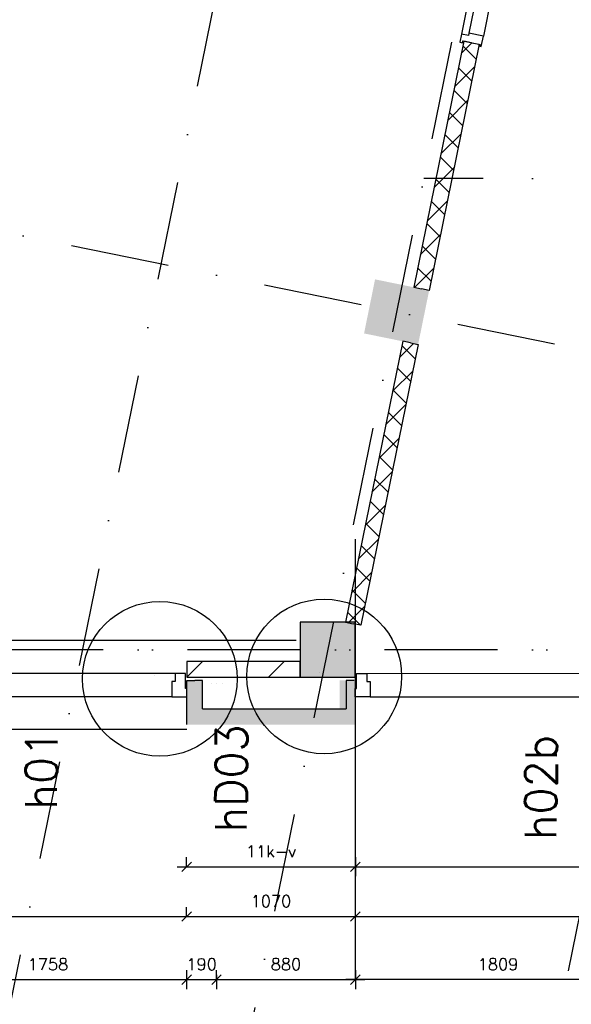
# Model space of a CAD drawing. Extents: x -171140 to 151546, y -8083 to 162438.
# Tile 6 of 96: x 12002 to 15499, y -2772 to 3474. Entities that reach past the tile are written whole.
import ezdxf
from ezdxf.enums import TextEntityAlignment as Align

# ---------------------------------------------------------------- set-up
doc = ezdxf.new("R2010")
doc.units = 0
doc.header["$LTSCALE"] = 50
doc.header["$MEASUREMENT"] = 0
doc.header["$PDMODE"] = 3
doc.header["$PDSIZE"] = 0.001
for name, pattern in [('DASHDOT', [25, 12.5, -6.25, 0, -6.25]), ('HIDDEN2', [0.1875, 0.125, -0.0625]), ('STRAM_0WT$0$DASHDOT', [25, 12.5, -6.25, 0, -6.25])]:
    doc.linetypes.add(name, pattern=pattern)
doc.layers.get('0').update_dxf_attribs({"linetype": 'CONTINUOUS'})
doc.layers.get('DEFPOINTS').update_dxf_attribs({"linetype": 'CONTINUOUS'})
for name, color, linetype in [('_DETAILNUMMERS', 4, 'CONTINUOUS'), ('_DETAILNUMMERSTEKST', 4, 'CONTINUOUS'), ('A--A21--_F123-', 9, 'CONTINUOUS'), ('A--A22--_F123-', 9, 'CONTINUOUS'), ('A--L$7A-_STRAMIEN', 1, 'DASHDOT'), ('A--L21--', 3, 'CONTINUOUS'), ('A--L21--_F-2--', 7, 'CONTINUOUS'), ('A--L21A2_ISOLATIE', 1, 'CONTINUOUS'), ('A--L22--', 7, 'CONTINUOUS'), ('A--L22--_F-2--', 7, 'CONTINUOUS'), ('A--L24AC1_TRAPPEN', 1, 'HIDDEN2'), ('A--L31--', 2, 'CONTINUOUS'), ('A--L31--_F123-', 7, 'CONTINUOUS'), ('A--L32--', 7, 'CONTINUOUS'), ('A--L32--_F123-', 1, 'CONTINUOUS'), ('A--L32--_F123-DRAAIR', 7, 'CONTINUOUS'), ('A--L3A1_VPORTS', 1, 'CONTINUOUS'), ('A--M$1A-_F123-', 1, 'CONTINUOUS'), ('KOLOM350X350', 1, 'CONTINUOUS'), ('ROOSTERS', 1, 'CONTINUOUS'), ('STRAM_0WT$0$A--L$7A-_STRAM', 1, 'STRAM_0WT$0$DASHDOT'), ('STRAM_0WT$0$A--T$7A8-_STRA', 8, 'STRAM_0WT$0$DASHDOT'), ('X--LR---_CP', 7, 'CONTINUOUS')]:
    doc.layers.add(name, color=color, linetype=linetype)
doc.styles.add('ALFA-0_25', font='ROMANS')
doc.dimstyles.new('STANDARD$0', dxfattribs={"dimscale": 50, "dimtxt": 2.5, "dimasz": 2, "dimexe": 2, "dimexo": 0, "dimgap": 2, "dimtad": 1, "dimdec": 0, "dimzin": 0, "dimtxsty": 'ALFA-0_25', "dimblk1": 'OBLIQUE', "dimblk2": 'OBLIQUE', "dimsah": 1, "dimcen": -3, "dimdle": 2, "dimclrd": 1, "dimclre": 1, "dimclrt": 2, "dimazin": 3, "dimtfac": 0.666667, "dimtofl": 0, "dimtmove": 0, "dimatfit": 3, "dimtvp": 0.833333, "dimtolj": 1, "dimtzin": 0})

# ---------------------------------------------------------------- blocks, each defined once
blk = doc.blocks.new('STRAM_0WT')
at = {"layer": 'STRAM_0WT$0$A--L$7A-_STRAM'}
for p, q in [((-38410.733, 89013.047), (-64231.371, -37744.184)), ((-50424.986, -32826.613), (-70157.049, -28807.162)), ((-46924.986, -29779.618), (-61052.659, -29779.618)), ((-46924.986, -32769.618), (-70522.993, -32769.618))]:
    blk.add_line(p, q, dxfattribs=at)
at = {"layer": 'STRAM_0WT$0$A--T$7A8-_STRA', "color": 8}
for p, q in [((-52143.28, 13957.807), (-62448.73, -36633.131)), ((-50281.514, 13578.563), (-60661.803, -37379.774))]:
    blk.add_line(p, q, dxfattribs=at)
blk = doc.blocks.new('DR_930TYPE4')
at = {"layer": 'A--L32--_F123-', "color": 1}
for p, q in [((67, 0), (1307, 0)), ((1057, -93.8), (1307, -93.8)), ((1038, -139), (1322, -139))]:
    blk.add_line(p, q, dxfattribs=at)
at = {"layer": 'A--L32--_F123-'}
for points in [[(0, -9), (0, 0), (67, 0), (67, -93.8), (52, -93.8), (52, -139), (0, -139), (0, -121), (12, -121), (12, -9), (0, -9)], [(969, 0), (1055, 0), (1057, 0), (1057, -93.8), (1057, -93.8), (1040, -93.8), (1040, -137), (1038, -139), (986, -139), (984, -137), (984, -93.8), (969, -93.8), (967, -93.8), (967, 0)], [(1374, -9), (1374, 0), (1307, 0), (1307, -93.8), (1322, -93.8), (1322, -139), (1374, -139), (1374, -121), (1362, -121), (1362, -9), (1374, -9)], [(54, -95.6), (54, -135.6), (980.1, -135.6), (977.1, -95.6), (54, -95.6)]]:
    blk.add_lwpolyline(points, close=True, dxfattribs=at)
blk.add_point((1374, 0), dxfattribs=at)
blk.add_point((1374, 0), dxfattribs=at)
at = {"layer": 'A--L32--_F123-DRAAIR', "color": 1}
blk.add_lwpolyline([(54, -135.6), (54, -1065.6, 0.414214), (973, -135.8)], format="xyb", dxfattribs=at)
at = {"layer": 'X--LR---_CP', "color": 1, "linetype": 'CONTINUOUS'}
blk.add_point((0, 0), dxfattribs=at)
at = {"layer": 'X--LR---_CP', "color": 1}
blk.add_point((982, 0), dxfattribs=at)
blk = doc.blocks.new('A$C054531D9')
at = {"layer": 'A--L32--', "linetype": 'CONTINUOUS', "xscale": -1, "rotation": 258.4862903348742}
blk.add_blockref('DR_930TYPE4', (136.2, 0), dxfattribs=at)
blk = doc.blocks.new('KOLOM350X350')
at = {"layer": 'KOLOM350X350', "linetype": 'CONTINUOUS'}
blk.add_hatch(color=53, dxfattribs=at).paths.add_polyline_path([(0, 0), (350, 0), (350, 350), (0, 350)])
blk.add_lwpolyline([(0, 0), (350, 0), (350, 350), (0, 350)], close=True, dxfattribs=at)
blk = doc.blocks.new('_OBLIQUE')
at = {"color": 0, "linetype": 'BYBLOCK'}
blk.add_line((-0.5, -0.5), (0.5, 0.5), dxfattribs=at)
blk = doc.blocks.new('*D602')
at = {"layer": 'A--M$1A-_F123-', "color": 1, "linetype": 'CONTINUOUS'}
for p, q in [((13060.3, -1899.9), (13060.3, -1839.9)), ((14130.3, -1839.9), (14130.3, -1959.9)), ((13000.3, -1899.9), (14190.3, -1899.9))]:
    blk.add_line(p, q, dxfattribs=at)
at = {"layer": 'DEFPOINTS', "color": 0, "linetype": 'CONTINUOUS'}
for p in [(14130.3, -1839.9, 1.6), (13060.3, -1899.9, 1.6), (14130.3, -1899.9)]:
    blk.add_point(p, dxfattribs=at)
at = {"layer": 'A--M$1A-_F123-', "color": 1, "linetype": 'CONTINUOUS', "xscale": 60, "yscale": 60, "zscale": 60, "rotation": 180}
blk.add_blockref('_OBLIQUE', (13060.3, -1899.9), dxfattribs=at)
at = {"layer": 'A--M$1A-_F123-', "color": 1, "linetype": 'CONTINUOUS', "xscale": 60, "yscale": 60, "zscale": 60}
blk.add_blockref('_OBLIQUE', (14130.3, -1899.9), dxfattribs=at)
at = {"layer": 'A--M$1A-_F123-', "color": 2, "linetype": 'CONTINUOUS', "insert": (13595.3, -1802.4), "char_height": 75, "attachment_point": 5, "style": 'ALFA-0_25'}
blk.add_mtext('\\A1;11k-v', dxfattribs=at)
blk = doc.blocks.new('*D603')
at = {"layer": 'A--M$1A-_F123-', "color": 1, "linetype": 'CONTINUOUS'}
for p, q in [((14130.3, -1899.9), (14130.3, -1839.9)), ((17282.3, -1899.9), (17282.3, -1839.9)), ((14070.3, -1899.9), (17342.3, -1899.9))]:
    blk.add_line(p, q, dxfattribs=at)
at = {"layer": 'DEFPOINTS', "color": 0, "linetype": 'CONTINUOUS'}
for p in [(14130.3, -1899.9), (17282.3, -1899.9), (17282.3, -1899.9)]:
    blk.add_point(p, dxfattribs=at)
at = {"layer": 'A--M$1A-_F123-', "color": 1, "linetype": 'CONTINUOUS', "xscale": 60, "yscale": 60, "zscale": 60, "rotation": 180}
blk.add_blockref('_OBLIQUE', (14130.3, -1899.9), dxfattribs=at)
at = {"layer": 'A--M$1A-_F123-', "color": 1, "linetype": 'CONTINUOUS', "xscale": 60, "yscale": 60, "zscale": 60}
blk.add_blockref('_OBLIQUE', (17282.3, -1899.9), dxfattribs=at)
at = {"layer": 'A--M$1A-_F123-', "color": 2, "linetype": 'CONTINUOUS', "insert": (15706.3, -1802.4), "char_height": 75, "attachment_point": 5, "style": 'ALFA-0_25'}
blk.add_mtext('\\A1;32k+v', dxfattribs=at)
blk = doc.blocks.new('*D605')
at = {"layer": 'A--M$1A-_F123-', "color": 1, "linetype": 'CONTINUOUS'}
for p, q in [((7339.3, -2215.8), (7339.3, -2155.8)), ((13060.3, -2215.8), (13060.3, -2155.8)), ((7279.3, -2215.8), (13120.3, -2215.8))]:
    blk.add_line(p, q, dxfattribs=at)
at = {"layer": 'DEFPOINTS', "color": 0, "linetype": 'CONTINUOUS'}
for p in [(7339.3, -2215.8), (13060.3, -2215.8), (13060.3, -2215.8)]:
    blk.add_point(p, dxfattribs=at)
at = {"layer": 'A--M$1A-_F123-', "color": 1, "linetype": 'CONTINUOUS', "xscale": 60, "yscale": 60, "zscale": 60, "rotation": 180}
blk.add_blockref('_OBLIQUE', (7339.3, -2215.8), dxfattribs=at)
at = {"layer": 'A--M$1A-_F123-', "color": 1, "linetype": 'CONTINUOUS', "xscale": 60, "yscale": 60, "zscale": 60}
blk.add_blockref('_OBLIQUE', (13060.3, -2215.8), dxfattribs=at)
at = {"layer": 'A--M$1A-_F123-', "color": 2, "linetype": 'CONTINUOUS', "insert": (10199.8, -2118.3), "char_height": 75, "attachment_point": 5, "style": 'ALFA-0_25'}
blk.add_mtext('\\A1;5721', dxfattribs=at)
blk = doc.blocks.new('*D606')
at = {"layer": 'A--M$1A-_F123-', "color": 1, "linetype": 'CONTINUOUS'}
for p, q in [((13060.3, -2215.8), (13060.3, -2155.8)), ((14130.3, -2215.8), (14130.3, -2155.8)), ((13000.3, -2215.8), (14190.3, -2215.8))]:
    blk.add_line(p, q, dxfattribs=at)
at = {"layer": 'DEFPOINTS', "color": 0, "linetype": 'CONTINUOUS'}
for p in [(13060.3, -2215.8), (14130.3, -2215.8), (14130.3, -2215.8)]:
    blk.add_point(p, dxfattribs=at)
at = {"layer": 'A--M$1A-_F123-', "color": 1, "linetype": 'CONTINUOUS', "xscale": 60, "yscale": 60, "zscale": 60, "rotation": 180}
blk.add_blockref('_OBLIQUE', (13060.3, -2215.8), dxfattribs=at)
at = {"layer": 'A--M$1A-_F123-', "color": 1, "linetype": 'CONTINUOUS', "xscale": 60, "yscale": 60, "zscale": 60}
blk.add_blockref('_OBLIQUE', (14130.3, -2215.8), dxfattribs=at)
at = {"layer": 'A--M$1A-_F123-', "color": 2, "linetype": 'CONTINUOUS', "insert": (13595.3, -2118.3), "char_height": 75, "attachment_point": 5, "style": 'ALFA-0_25'}
blk.add_mtext('\\A1;1070', dxfattribs=at)
blk = doc.blocks.new('*D607')
at = {"layer": 'A--M$1A-_F123-', "color": 1, "linetype": 'CONTINUOUS'}
for p, q in [((14130.3, -2215.8), (14130.3, -2155.8)), ((17282.3, -2215.8), (17282.3, -2155.8)), ((14070.3, -2215.8), (17342.3, -2215.8))]:
    blk.add_line(p, q, dxfattribs=at)
at = {"layer": 'DEFPOINTS', "color": 0, "linetype": 'CONTINUOUS'}
for p in [(14130.3, -2215.8), (17282.3, -2215.8), (17282.3, -2215.8)]:
    blk.add_point(p, dxfattribs=at)
at = {"layer": 'A--M$1A-_F123-', "color": 1, "linetype": 'CONTINUOUS', "xscale": 60, "yscale": 60, "zscale": 60, "rotation": 180}
blk.add_blockref('_OBLIQUE', (14130.3, -2215.8), dxfattribs=at)
at = {"layer": 'A--M$1A-_F123-', "color": 1, "linetype": 'CONTINUOUS', "xscale": 60, "yscale": 60, "zscale": 60}
blk.add_blockref('_OBLIQUE', (17282.3, -2215.8), dxfattribs=at)
at = {"layer": 'A--M$1A-_F123-', "color": 2, "linetype": 'CONTINUOUS', "insert": (15706.3, -2118.3), "char_height": 75, "attachment_point": 5, "style": 'ALFA-0_25'}
blk.add_mtext('\\A1;3152', dxfattribs=at)
blk = doc.blocks.new('*D609')
at = {"layer": 'A--M$1A-_F123-', "color": 1, "linetype": 'CONTINUOUS'}
for p, q in [((13000.3, -2615.8), (13310.3, -2615.8)), ((13060.3, -2585.8), (13060.3, -2675.8)), ((13250.3, -2585.8), (13250.3, -2675.8))]:
    blk.add_line(p, q, dxfattribs=at)
at = {"layer": 'DEFPOINTS', "color": 0, "linetype": 'CONTINUOUS'}
for p in [(13060.3, -2585.8), (13250.3, -2585.8), (13250.3, -2615.8)]:
    blk.add_point(p, dxfattribs=at)
at = {"layer": 'A--M$1A-_F123-', "color": 1, "linetype": 'CONTINUOUS', "xscale": 60, "yscale": 60, "zscale": 60, "rotation": 180}
blk.add_blockref('_OBLIQUE', (13060.3, -2615.8), dxfattribs=at)
at = {"layer": 'A--M$1A-_F123-', "color": 1, "linetype": 'CONTINUOUS', "xscale": 60, "yscale": 60, "zscale": 60}
blk.add_blockref('_OBLIQUE', (13250.3, -2615.8), dxfattribs=at)
at = {"layer": 'A--M$1A-_F123-', "color": 2, "linetype": 'CONTINUOUS', "insert": (13155.3, -2518.3), "char_height": 75, "attachment_point": 5, "style": 'ALFA-0_25'}
blk.add_mtext('\\A1;190', dxfattribs=at)
blk = doc.blocks.new('*D613')
at = {"layer": 'A--M$1A-_F123-', "color": 1, "linetype": 'CONTINUOUS'}
for p, q in [((13060.3, -2556.6), (13060.3, -2675.8)), ((11242, -2615.8), (13120.3, -2615.8)), ((11302, -2585.8), (11302, -2675.8))]:
    blk.add_line(p, q, dxfattribs=at)
at = {"layer": 'DEFPOINTS', "color": 0, "linetype": 'CONTINUOUS'}
for p in [(13060.3, -2556.6), (11302, -2585.8), (13060.3, -2615.8)]:
    blk.add_point(p, dxfattribs=at)
at = {"layer": 'A--M$1A-_F123-', "color": 1, "linetype": 'CONTINUOUS', "xscale": 60, "yscale": 60, "zscale": 60, "rotation": 180}
blk.add_blockref('_OBLIQUE', (11302, -2615.8), dxfattribs=at)
at = {"layer": 'A--M$1A-_F123-', "color": 1, "linetype": 'CONTINUOUS', "xscale": 60, "yscale": 60, "zscale": 60}
blk.add_blockref('_OBLIQUE', (13060.3, -2615.8), dxfattribs=at)
at = {"layer": 'A--M$1A-_F123-', "color": 2, "linetype": 'CONTINUOUS', "insert": (12181.1, -2518.3), "char_height": 75, "attachment_point": 5, "style": 'ALFA-0_25'}
blk.add_mtext('\\A1;1758', dxfattribs=at)
blk = doc.blocks.new('*D614')
at = {"layer": 'A--M$1A-_F123-', "color": 1, "linetype": 'CONTINUOUS'}
for p, q in [((13250.3, -2615.8), (13250.3, -2555.8)), ((14130.3, -2615.8), (14130.3, -2555.8)), ((13190.3, -2615.8), (14190.3, -2615.8))]:
    blk.add_line(p, q, dxfattribs=at)
at = {"layer": 'DEFPOINTS', "color": 0, "linetype": 'CONTINUOUS'}
for p in [(13250.3, -2615.8), (14130.3, -2615.8), (14130.3, -2615.8)]:
    blk.add_point(p, dxfattribs=at)
at = {"layer": 'A--M$1A-_F123-', "color": 1, "linetype": 'CONTINUOUS', "xscale": 60, "yscale": 60, "zscale": 60, "rotation": 180}
blk.add_blockref('_OBLIQUE', (13250.3, -2615.8), dxfattribs=at)
at = {"layer": 'A--M$1A-_F123-', "color": 1, "linetype": 'CONTINUOUS', "xscale": 60, "yscale": 60, "zscale": 60}
blk.add_blockref('_OBLIQUE', (14130.3, -2615.8), dxfattribs=at)
at = {"layer": 'A--M$1A-_F123-', "color": 2, "linetype": 'CONTINUOUS', "insert": (13690.3, -2518.3), "char_height": 75, "attachment_point": 5, "style": 'ALFA-0_25'}
blk.add_mtext('\\A1;880', dxfattribs=at)
blk = doc.blocks.new('*D615')
at = {"layer": 'A--M$1A-_F123-', "color": 1, "linetype": 'CONTINUOUS'}
for p, q in [((14130.3, -2555.8), (14130.3, -2675.8)), ((15999.1, -2615.8), (14070.3, -2615.8)), ((15939.1, -2585.8), (15939.1, -2675.8))]:
    blk.add_line(p, q, dxfattribs=at)
at = {"layer": 'DEFPOINTS', "color": 0, "linetype": 'CONTINUOUS'}
for p in [(14130.3, -2555.8), (14130.3, -2615.8), (15939.1, -2585.8)]:
    blk.add_point(p, dxfattribs=at)
at = {"layer": 'A--M$1A-_F123-', "color": 1, "linetype": 'CONTINUOUS', "xscale": 60, "yscale": 60, "zscale": 60, "rotation": 180}
blk.add_blockref('_OBLIQUE', (14130.3, -2615.8), dxfattribs=at)
at = {"layer": 'A--M$1A-_F123-', "color": 1, "linetype": 'CONTINUOUS', "xscale": 60, "yscale": 60, "zscale": 60}
blk.add_blockref('_OBLIQUE', (15939.1, -2615.8), dxfattribs=at)
at = {"layer": 'A--M$1A-_F123-', "color": 2, "linetype": 'CONTINUOUS', "insert": (15034.7, -2518.3), "char_height": 75, "attachment_point": 5, "style": 'ALFA-0_25'}
blk.add_mtext('\\A1;1809', dxfattribs=at)
blk = doc.blocks.new('*U884')
at = {"layer": 'A--A22--_F123-', "linetype": 'CONTINUOUS'}
h = blk.add_hatch(dxfattribs=at)
h.set_pattern_fill('ALFAKRS', color=256, scale=120, style=0)
h.set_pattern_definition([(45, (-14479.35, -1423.83), (-84.8528, 84.8528), []), (135, (-14479.35, -1423.83), (-84.8528, -84.8528), [])])
h.paths.add_polyline_path([(0, 0), (49, -10), (-313.9, -1791.6), (-362.9, -1781.6), (-411.9, -1771.6), (-49, 10)])
at = {"layer": 'A--L22--_F-2--', "color": 2, "linetype": 'CONTINUOUS'}
for points in [[(0, 0), (-49, 10), (-411.9, -1771.6), (-362.9, -1781.6)], [(0, 0), (49, -10), (-313.9, -1791.6), (-362.9, -1781.6)]]:
    blk.add_lwpolyline(points, dxfattribs=at)
blk = doc.blocks.new('*U867')
at = {"layer": 'A--A22--_F123-', "linetype": 'CONTINUOUS'}
h = blk.add_hatch(dxfattribs=at)
h.set_pattern_fill('ALFAKRS', color=256, scale=120, style=0)
h.set_pattern_definition([(45, (-14867.3, -3328.35), (-84.8528, 84.8528), []), (135, (-14867.3, -3328.35), (-84.8528, -84.8528), [])])
h.paths.add_polyline_path([(0, 0), (49, -10), (-269.1, -1571.5), (-318.1, -1561.6), (-367.1, -1551.6), (-49, 10)])
at = {"layer": 'A--L22--_F-2--', "color": 2, "linetype": 'CONTINUOUS'}
for points in [[(0, 0), (-49, 10), (-367.1, -1551.6), (-318.1, -1561.6)], [(0, 0), (49, -10), (-269.1, -1571.5), (-318.1, -1561.6)]]:
    blk.add_lwpolyline(points, dxfattribs=at)
blk = doc.blocks.new('DETAILNR')
at = {"layer": '_DETAILNUMMERS'}
blk.add_circle((32.9, -23.2), 490.7, dxfattribs=at)
at = {"layer": 'X--LR---_CP'}
blk.add_point((0, 0), dxfattribs=at)
at = {"layer": '_DETAILNUMMERSTEKST', "style": 'ALFA-0_25'}
blk.add_attdef('DETAILNR', text='', height=200, rotation=90, dxfattribs=at).set_placement((-618.4, 223.8), align=Align.RIGHT)

msp = doc.modelspace()

# ---------------------------------------------------------------- hatches: boundary and pattern name
at = {"layer": 'KOLOM350X350', "linetype": 'CONTINUOUS'}
msp.add_hatch(color=53, dxfattribs=at).paths.add_polyline_path([(14185.4, 1483.7), (14528.3, 1413.9), (14598.2, 1756.8), (14255.2, 1826.7)])

# ---------------------------------------------------------------- linework, layer by layer
at = {"layer": 'A--A21--_F123-', "color": 2, "linetype": 'CONTINUOUS'}
for points in [[(13111.5, -947.8, 20), (13061.5, -997.8, 20), (13111.5, -717.8, 20), (13061.5, -717.8, 20)], [(13111.5, -717.8, 20), (13161.5, -717.8, 20), (13111.5, -947.8, 20), (13161.5, -897.8, 20)], [(14080.3, -947.8, -9.5), (14030.3, -897.8, -9.5), (14080.3, -717.8, -9.5), (14030.3, -717.8, -9.5)], [(14080.3, -717.8, -9.5), (14130.3, -717.8, -9.5), (14080.3, -947.8, -9.5), (14130.3, -997.8, -9.5)], [(14122.8, -947.8), (14072.8, -897.8), (13111.5, -947.8), (13161.5, -897.8)], [(13111.5, -947.8, -9.5), (13061.5, -997.8, -9.5), (14130.3, -947.8, -9.5), (14130.3, -997.8, -9.5)]]:
    msp.add_solid(points, dxfattribs=at).dxf.unprotected_set("ltscale", 0)
at = {"layer": 'A--L$7A-_STRAMIEN'}
for p, q in [((25192, -579.8), (5459.9, 3439.7)), ((27532.8, -522.8), (5094, -522.8))]:
    msp.add_line(p, q, dxfattribs=at)
at = {"layer": 'A--L21--'}
msp.add_lwpolyline([(8629.4, 2590), (8007.5, -462.8), (13755.3, -462.8)], dxfattribs=at)
at = {"layer": 'A--L21--_F-2--', "color": 3, "linetype": 'CONTINUOUS', "elevation": 20}
for points in [[(13061.5, -997.8), (13061.5, -997.8), (13061.5, -717.8), (13111.5, -717.8)], [(13161.5, -897.8), (13161.5, -897.8), (13161.5, -717.8), (13111.5, -717.8)]]:
    msp.add_lwpolyline(points, dxfattribs=at).dxf.unprotected_set("ltscale", 0)
at = {"layer": 'A--L21--_F-2--', "color": 3, "linetype": 'CONTINUOUS'}
for points in [[(14122.8, -717.8), (14072.8, -717.8), (14072.8, -897.8), (14072.8, -897.8)], [(13161.5, -897.8), (13161.5, -897.8), (14072.8, -897.8), (14072.8, -897.8)]]:
    msp.add_lwpolyline(points, dxfattribs=at).dxf.unprotected_set("ltscale", 0)
at = {"layer": 'A--L21A2_ISOLATIE', "linetype": 'CONTINUOUS', "ltscale": 10}
msp.add_line((13061.5, -697.8), (13161.5, -597.8), dxfattribs=at)
at = {"layer": 'A--L21A2_ISOLATIE', "color": 2, "linetype": 'CONTINUOUS', "ltscale": 10}
msp.add_lwpolyline([(13061.5, -697.8), (13780.3, -697.8), (13780.3, -597.8), (13061.5, -597.8)], close=True, dxfattribs=at)
at = {"layer": 'A--L31--', "color": 2, "linetype": 'CONTINUOUS'}
for points in [[(13052.4, -672.8), (12987.4, -672.8), (12987.4, -723.8), (12966.4, -723.8), (12966.5, -822.8), (13061.5, -822.8), (13061.5, -822.8), (13061.4, -807.8), (13061.4, -768.8), (13052.4, -768.8)], [(14138.1, -672.7), (14203.1, -672.8), (14203.1, -723.8), (14224.1, -723.8), (14224.1, -822.8), (14151.1, -822.7), (14129.1, -822.7), (14129.1, -807.7), (14129.1, -768.7), (14138.1, -768.7)]]:
    msp.add_lwpolyline(points, close=True, dxfattribs=at)
at = {"layer": 'A--L31--_F123-', "color": 1, "linetype": 'CONTINUOUS'}
for p, q in [((13579.8, -697.8), (13679.8, -597.8)), ((12987.4, -672.8), (7724.9, -672.8)), ((14203.1, -672.8), (15969.7, -672.5)), ((12966.5, -822.8), (7541.3, -822.8)), ((13061.5, -936.8, 40), (13061.5, -816.8, 20)), ((14224.1, -822.8), (16055.5, -822.8)), ((7499.2, -1027.8, -16.4), (13061.5, -1027.8, 0.4))]:
    msp.add_line(p, q, dxfattribs=at)
at = {"layer": 'A--L3A1_VPORTS'}
msp.add_line((14130.3, -2555.8, -9.5), (14130.3, 177.9, -9.5), dxfattribs=at)
at = {"layer": 'X--LR---_CP', "color": 4, "linetype": 'CONTINUOUS'}
for p in [(13216.4, -737.8), (13251.5, -737.8), (13286.4, -737.8)]:
    msp.add_point(p, dxfattribs=at)

# ---------------------------------------------------------------- block references
at = {"layer": 'A--L21A2_ISOLATIE', "linetype": 'CONTINUOUS', "ltscale": 10}
ref = msp.add_blockref('DETAILNR', (12857.9, -684), dxfattribs=dict(at, rotation=359.4938626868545))
ref.add_attrib('DETAILNR', 'h01', dxfattribs={"layer": '_DETAILNUMMERSTEKST', "height": 200, "rotation": 89.49386, "style": 'ALFA-0_25'}).set_placement((12241.6, -1032.8), align=Align.RIGHT)
ref = msp.add_blockref('DETAILNR', (13900, -669), dxfattribs=dict(at, rotation=359.4938626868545))
ref.add_attrib('DETAILNR', 'hD03', dxfattribs={"layer": '_DETAILNUMMERSTEKST', "height": 200, "rotation": 89.49386, "style": 'ALFA-0_25'}).set_placement((13446.4, -997.8), align=Align.RIGHT)
ref = msp.add_blockref('DETAILNR', (16025.9, -714.2), dxfattribs=dict(at, rotation=359.4938626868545))
ref.add_attrib('DETAILNR', 'h02b', dxfattribs={"layer": '_DETAILNUMMERSTEKST', "height": 200, "rotation": 89.49386, "style": 'ALFA-0_25'}).set_placement((15409.6, -1063), align=Align.RIGHT)
at = {"layer": 'A--L22--', "linetype": 'CONTINUOUS'}
for name, p in [('*U867', (14867.3, 3328.3)), ('*U884', (14479.3, 1423.8))]:
    msp.add_blockref(name, p, dxfattribs=at)
at = {"layer": 'A--L24AC1_TRAPPEN'}
msp.add_blockref('STRAM_0WT', (75617, 32246.9), dxfattribs=at)
at = {"layer": 'KOLOM350X350', "linetype": 'CONTINUOUS'}
msp.add_blockref('KOLOM350X350', (13779.6, -697.8), dxfattribs=at)
at = {"layer": 'ROOSTERS', "linetype": 'CONTINUOUS', "xscale": -1, "rotation": 156.9725806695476}
msp.add_blockref('A$C054531D9', (15077.5, 4703.2), dxfattribs=at)

# ---------------------------------------------------------------- dimensions: what is measured, and where the dimension line sits
at = {"layer": 'A--M$1A-_F123-', "linetype": 'CONTINUOUS'}
for base, p1, p2, text, picture, middle in [((14130.3, -1899.9, -11.1), (13060.3, -1899.9, -9.5), (14130.3, -1839.9, -9.5), '11k-v', '*D602', (13595.3, -1802.4, -11.1)), ((17282.3, -1899.9, -9.5), (14130.3, -1899.9, -9.5), (17282.3, -1899.9, -9.5), '32k+v', '*D603', (15706.3, -1802.4, -9.5))]:
    dim = msp.add_linear_dim(base=base, p1=p1, p2=p2, text=text, dimstyle='STANDARD$0', override={"dimscale": 30}, dxfattribs=at)
    dim.commit()
    dim.dimension.update_dxf_attribs({"geometry": picture, "text_midpoint": middle})
for base, p1, p2, picture, middle in [((13060.3, -2215.8, -9.5), (7339.3, -2215.8, -9.5), (13060.3, -2215.8, -9.5), '*D605', (10199.8, -2118.3, -9.5)), ((14130.3, -2215.8, -9.5), (13060.3, -2215.8, -9.5), (14130.3, -2215.8, -9.5), '*D606', (13595.3, -2118.3, -9.5)), ((17282.3, -2215.8, -9.5), (14130.3, -2215.8, -9.5), (17282.3, -2215.8, -9.5), '*D607', (15706.3, -2118.3, -9.5)), ((13060.3, -2615.8, -9.5), (11302, -2585.8, -9.5), (13060.3, -2556.6, -9.5), '*D613', (12181.1, -2518.3, -9.5)), ((14130.3, -2615.8, -9.5), (13250.3, -2615.8, -9.5), (14130.3, -2615.8, -9.5), '*D614', (13690.3, -2518.3, -9.5)), ((14130.3, -2615.8, -9.5), (15939.1, -2585.8, -9.5), (14130.3, -2555.8, -9.5), '*D615', (15034.7, -2518.3, -9.5))]:
    dim = msp.add_linear_dim(base=base, p1=p1, p2=p2, dimstyle='STANDARD$0', override={"dimscale": 30}, dxfattribs=at)
    dim.commit()
    dim.dimension.update_dxf_attribs({"geometry": picture, "text_midpoint": middle})
dim = msp.add_linear_dim(base=(13250.3, -2615.8, -9.5), p1=(13060.3, -2585.8, -9.5), p2=(13250.3, -2585.8, -9.5), dimstyle='STANDARD$0', override={"dimscale": 30}, dxfattribs=at)
dim.commit()
dim.dimension.update_dxf_attribs({"geometry": '*D609', "text_midpoint": (13155.3, -2518.3, -9.5), "dimtype": 160})

doc.saveas('drawing.dxf')
